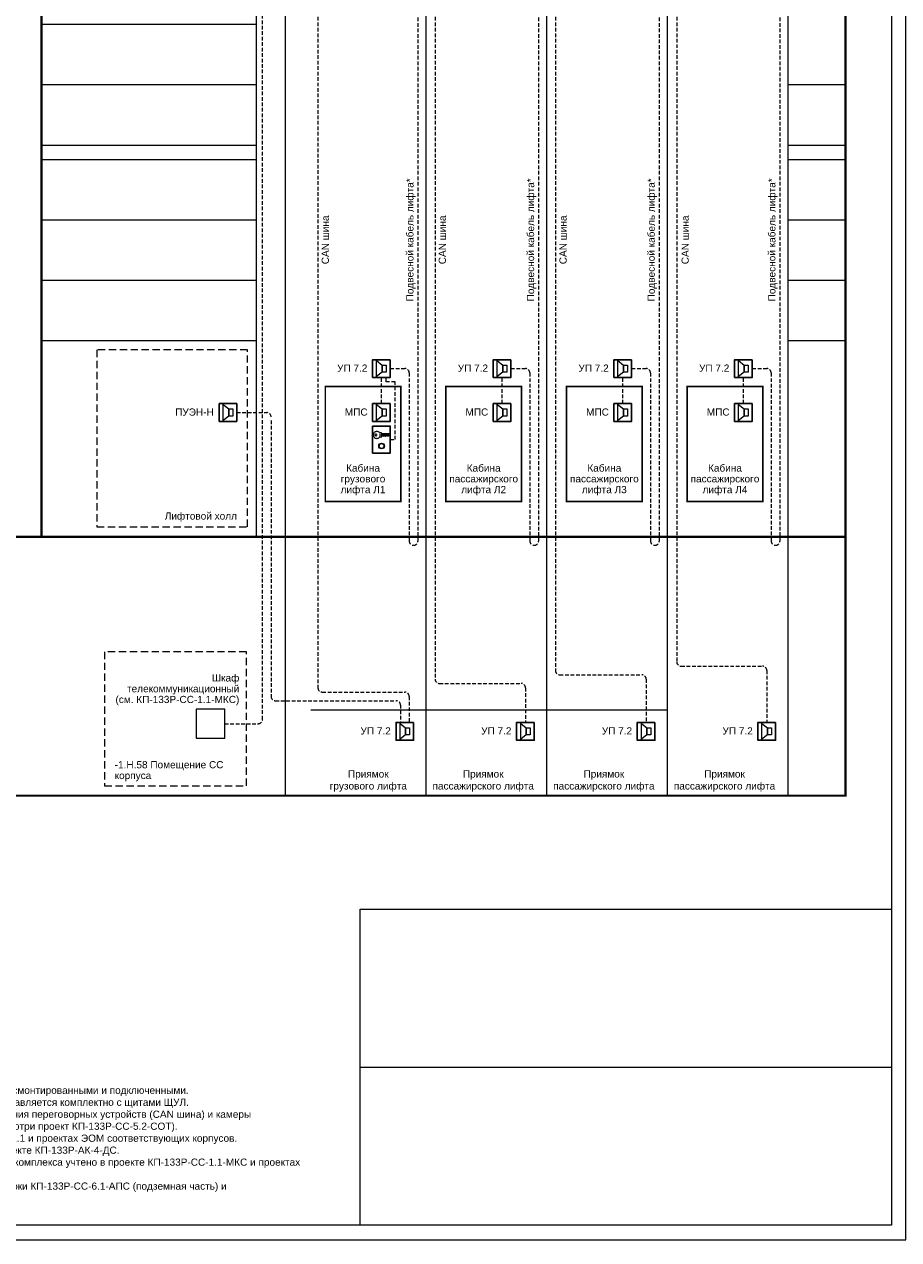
# Model space of a CAD drawing. Header units: millimetres. Extents: x 0 to 2625, y -889 to 841.
# Tile 14 of 24: x 882 to 1186, y 0 to 423. Entities that reach past the tile are written whole.
import ezdxf

# ---------------------------------------------------------------- set-up
doc = ezdxf.new("R2010")
doc.units = ezdxf.units.MM
doc.linetypes.add('штриховая', pattern=[19.05, 12.7, -6.35])
doc.layers.get('0').update_dxf_attribs({"lineweight": 15})
doc.layers.add('AE_Нумерация_листов', color=21, linetype='Continuous', lineweight=13, plot=False)
doc.styles.add('CP.Text', font='arial.ttf')

msp = doc.modelspace()

# ---------------------------------------------------------------- linework, layer by layer
at = {"color": 6, "linetype": 'штриховая', "ltscale": 0.1}
for p, q in [((965.01, 181.03), (965.01, 708.73)), ((951.92, 179.53), (963.51, 179.53))]:
    msp.add_line(p, q, dxfattribs=at)
at = {"color": 30, "linetype": 'штриховая', "ltscale": 0.1, "true_color": 0xf26722}
for p, q in [((1019.1, 695.69), (1019.1, 243.08)), ((1061.1, 695.69), (1061.1, 243.08)), ((1103.1, 695.69), (1103.1, 243.08)), ((1145.1, 695.69), (1145.1, 243.08)), ((1009.51, 303.09), (1014.6, 303.09)), ((1016.1, 301.59), (1016.1, 243.08)), ((1051.51, 303.09), (1056.6, 303.09)), ((1058.1, 301.59), (1058.1, 243.08)), ((1093.51, 303.09), (1098.6, 303.09)), ((1100.1, 301.59), (1100.1, 243.08)), ((1135.51, 303.09), (1140.6, 303.09)), ((1142.1, 301.59), (1142.1, 243.08))]:
    msp.add_line(p, q, dxfattribs=at)
at = {"color": 4, "linetype": 'штриховая', "ltscale": 0.1}
for p, q in [((984.33, 680.69), (984.33, 192.03)), ((1025.13, 680.69), (1025.13, 195.03)), ((1066.98, 680.69), (1066.98, 198.03)), ((1109.25, 680.69), (1109.25, 201.03)), ((1006.44, 290.89), (1006.44, 300)), ((1008.06, 298.53), (1008.06, 300)), ((1011.16, 298.53), (1008.06, 298.53)), ((1011.16, 278.4), (1011.16, 298.53)), ((1048.44, 290.89), (1048.44, 300)), ((1090.44, 290.89), (1090.44, 300)), ((1132.44, 290.89), (1132.44, 300)), ((956.1, 287.8), (966.51, 287.8)), ((968.01, 285.02), (968.01, 189.03)), ((1009.51, 278.4), (1011.16, 278.4)), ((1110.75, 199.53), (1139.08, 199.53)), ((1068.48, 196.53), (1097.08, 196.53)), ((1098.58, 195.03), (1098.58, 179.96)), ((1140.58, 198.03), (1140.58, 179.96)), ((985.83, 190.53), (1014.58, 190.53)), ((1026.63, 193.53), (1055.08, 193.53)), ((1056.58, 192.03), (1056.58, 179.96)), ((969.51, 187.53), (1011.58, 187.53)), ((1016.08, 189.03), (1016.08, 179.96)), ((1013.08, 186.03), (1013.08, 179.96))]:
    msp.add_line(p, q, dxfattribs=at)
at = {"color": 251, "linetype": 'ByBlock', "lineweight": 5, "ltscale": 3, "true_color": 0x636466}
msp.add_line((981.87, 184.3), (1105.87, 184.3), dxfattribs=at)
for points in [[(0, 841), (0, 0), (1189, 0), (1189, 841)], [(20, 5), (20, 836), (1184, 836), (1184, 5)], [(999, 60), (1184, 60), (1184, 5), (999, 5)]]:
    msp.add_lwpolyline(points, close=True)
at = {"color": 251, "linetype": 'ByBlock', "lineweight": 30, "ltscale": 3, "true_color": 0x636466, "const_width": 0.8}
for points in [[(888.14, 511.87), (888.14, 244.53), (1168.01, 244.53), (1168.01, 663.87), (888.14, 663.87), (888.14, 511.87)], [(108.78, 244.53), (52.6, 244.53), (52.6, 154.49), (1168.01, 154.49), (1168.01, 244.53), (566.89, 244.53)]]:
    msp.add_lwpolyline(points, dxfattribs=at)
at = {"color": 251, "linetype": 'ByBlock', "lineweight": 5, "ltscale": 3, "true_color": 0x636466}
for points in [[(962.87, 663.87), (962.87, 244.53)], [(972.91, 663.87), (972.91, 154.49)], [(1021.87, 663.87), (1021.87, 154.49)], [(1063.87, 663.87), (1063.87, 154.49)], [(1063.87, 663.87), (1063.87, 154.49)], [(1105.87, 663.87), (1105.87, 154.49)], [(1105.87, 663.87), (1105.87, 154.49)], [(1147.87, 663.87), (1147.87, 154.49)], [(1147.87, 663.87), (1147.87, 154.49)], [(888.14, 422.87), (962.87, 422.87)], [(888.14, 401.87), (962.87, 401.87)], [(1147.87, 401.87), (1168.01, 401.87)], [(888.14, 380.87), (962.87, 380.87)], [(1147.87, 380.87), (1168.01, 380.87)], [(888.14, 375.87), (962.87, 375.87)], [(1147.87, 375.87), (1168.01, 375.87)], [(888.14, 354.87), (962.87, 354.87)], [(1147.87, 354.87), (1168.01, 354.87)], [(888.14, 333.87), (962.87, 333.87)], [(1147.87, 333.87), (1168.01, 333.87)], [(888.14, 312.87), (962.87, 312.87)], [(1147.87, 312.87), (1168.01, 312.87)]]:
    msp.add_lwpolyline(points, dxfattribs=at)
at = {"linetype": 'штриховая', "ltscale": 0.2}
for points in [[(959.79, 309.61), (907.38, 309.61), (907.38, 248), (959.79, 248)], [(959.48, 204.57), (910.06, 204.57), (910.06, 157.96), (959.48, 157.96)]]:
    msp.add_lwpolyline(points, close=True, dxfattribs=at)
at = {"lineweight": 30}
for points in [[(1009.51, 306.18), (1009.51, 300), (1003.37, 300), (1003.37, 306.18)], [(1051.51, 306.18), (1051.51, 300), (1045.37, 300), (1045.37, 306.18)], [(1093.51, 306.18), (1093.51, 300), (1087.37, 300), (1087.37, 306.18)], [(1135.51, 306.18), (1135.51, 300), (1129.37, 300), (1129.37, 306.18)], [(956.1, 290.89), (956.1, 284.71), (949.97, 284.71), (949.97, 290.89)], [(1009.51, 290.89), (1009.51, 284.71), (1003.37, 284.71), (1003.37, 290.89)], [(1051.51, 290.89), (1051.51, 284.71), (1045.37, 284.71), (1045.37, 290.89)], [(1093.51, 290.89), (1093.51, 284.71), (1087.37, 284.71), (1087.37, 290.89)], [(1135.51, 290.89), (1135.51, 284.71), (1129.37, 284.71), (1129.37, 290.89)], [(1003.37, 283.1), (1009.51, 283.1), (1009.51, 273.7), (1003.37, 273.7)], [(1017.65, 179.96), (1017.65, 173.78), (1011.51, 173.78), (1011.51, 179.96)], [(1059.65, 179.96), (1059.65, 173.78), (1053.51, 173.78), (1053.51, 179.96)], [(1101.65, 179.96), (1101.65, 173.78), (1095.51, 173.78), (1095.51, 179.96)], [(1143.65, 179.96), (1143.65, 173.78), (1137.51, 173.78), (1137.51, 179.96)]]:
    msp.add_lwpolyline(points, close=True, dxfattribs=at)
at = {"lineweight": 18}
for points in [[(1003.37, 300), (1003.37, 306.18), (1009.51, 306.18), (1009.51, 300)], [(1004.76, 300.34), (1004.76, 305.84), (1006.71, 304.32), (1006.71, 301.82)], [(1045.37, 300), (1045.37, 306.18), (1051.51, 306.18), (1051.51, 300)], [(1046.76, 300.34), (1046.76, 305.84), (1048.71, 304.32), (1048.71, 301.82)], [(1087.37, 300), (1087.37, 306.18), (1093.51, 306.18), (1093.51, 300)], [(1088.76, 300.34), (1088.76, 305.84), (1090.71, 304.32), (1090.71, 301.82)], [(1129.37, 300), (1129.37, 306.18), (1135.51, 306.18), (1135.51, 300)], [(1130.76, 300.34), (1130.76, 305.84), (1132.71, 304.32), (1132.71, 301.82)], [(1008.11, 304.32), (1008.11, 301.82), (1006.71, 301.82), (1006.71, 304.32)], [(1050.11, 304.32), (1050.11, 301.82), (1048.71, 301.82), (1048.71, 304.32)], [(1092.11, 304.32), (1092.11, 301.82), (1090.71, 301.82), (1090.71, 304.32)], [(1134.11, 304.32), (1134.11, 301.82), (1132.71, 301.82), (1132.71, 304.32)], [(949.97, 284.71), (949.97, 290.89), (956.1, 290.89), (956.1, 284.71)], [(951.36, 285.05), (951.36, 290.55), (953.31, 289.03), (953.31, 286.53)], [(954.71, 289.03), (954.71, 286.53), (953.31, 286.53), (953.31, 289.03)], [(1003.37, 284.71), (1003.37, 290.89), (1009.51, 290.89), (1009.51, 284.71)], [(1004.76, 285.05), (1004.76, 290.55), (1006.71, 289.03), (1006.71, 286.53)], [(1008.11, 289.03), (1008.11, 286.53), (1006.71, 286.53), (1006.71, 289.03)], [(1045.37, 284.71), (1045.37, 290.89), (1051.51, 290.89), (1051.51, 284.71)], [(1046.76, 285.05), (1046.76, 290.55), (1048.71, 289.03), (1048.71, 286.53)], [(1050.11, 289.03), (1050.11, 286.53), (1048.71, 286.53), (1048.71, 289.03)], [(1087.37, 284.71), (1087.37, 290.89), (1093.51, 290.89), (1093.51, 284.71)], [(1088.76, 285.05), (1088.76, 290.55), (1090.71, 289.03), (1090.71, 286.53)], [(1092.11, 289.03), (1092.11, 286.53), (1090.71, 286.53), (1090.71, 289.03)], [(1129.37, 284.71), (1129.37, 290.89), (1135.51, 290.89), (1135.51, 284.71)], [(1130.76, 285.05), (1130.76, 290.55), (1132.71, 289.03), (1132.71, 286.53)], [(1134.11, 289.03), (1134.11, 286.53), (1132.71, 286.53), (1132.71, 289.03)], [(1009.51, 273.7), (1003.37, 273.7), (1003.37, 283.1), (1009.51, 283.1)], [(1011.51, 173.78), (1011.51, 179.96), (1017.65, 179.96), (1017.65, 173.78)], [(1012.91, 174.12), (1012.91, 179.62), (1014.86, 178.1), (1014.86, 175.6)], [(1016.25, 178.1), (1016.25, 175.6), (1014.86, 175.6), (1014.86, 178.1)], [(1053.51, 173.78), (1053.51, 179.96), (1059.65, 179.96), (1059.65, 173.78)], [(1054.91, 174.12), (1054.91, 179.62), (1056.86, 178.1), (1056.86, 175.6)], [(1058.25, 178.1), (1058.25, 175.6), (1056.86, 175.6), (1056.86, 178.1)], [(1095.51, 173.78), (1095.51, 179.96), (1101.65, 179.96), (1101.65, 173.78)], [(1096.91, 174.12), (1096.91, 179.62), (1098.86, 178.1), (1098.86, 175.6)], [(1100.25, 178.1), (1100.25, 175.6), (1098.86, 175.6), (1098.86, 178.1)], [(1137.51, 173.78), (1137.51, 179.96), (1143.65, 179.96), (1143.65, 173.78)], [(1138.91, 174.12), (1138.91, 179.62), (1140.86, 178.1), (1140.86, 175.6)], [(1142.25, 178.1), (1142.25, 175.6), (1140.86, 175.6), (1140.86, 178.1)]]:
    msp.add_lwpolyline(points, close=True, dxfattribs=at)
at = {"const_width": 0.5}
for points in [[(986.87, 256.85), (1013.19, 256.85), (1013.19, 296.85), (986.87, 296.85)], [(1028.87, 256.85), (1055.19, 256.85), (1055.19, 296.85), (1028.87, 296.85)], [(1070.87, 256.85), (1097.19, 256.85), (1097.19, 296.85), (1070.87, 296.85)], [(1112.87, 256.85), (1139.19, 256.85), (1139.19, 296.85), (1112.87, 296.85)]]:
    msp.add_lwpolyline(points, close=True, dxfattribs=at)
at = {"lineweight": 18}
for points in [[(1009.04, 279.88), (1006.08, 279.88), (1005.74, 280.01), (1009.21, 280.01)], [(1005.87, 280.6), (1006.16, 280.82), (1006.29, 280.82), (1006.37, 280.77), (1006.37, 280.48), (1008.87, 280.48), (1009.29, 280.18), (1009.29, 280.1), (1008.74, 279.59), (1008.45, 279.59), (1008.24, 279.8), (1007.9, 279.46), (1007.85, 279.46)], [(1007.77, 279.46), (1007.69, 279.46), (1007.35, 279.76), (1007.01, 279.42), (1006.75, 279.67), (1006.37, 279.67), (1006.37, 279.21), (1006.29, 279.16), (1005.87, 279.38)]]:
    msp.add_lwpolyline(points, dxfattribs=at)
at = {"lineweight": 25}
msp.add_lwpolyline([(1007.77, 279.46), (1007.81, 279.55), (1007.85, 279.46)], dxfattribs=at)
at = {"color": 6}
msp.add_lwpolyline([(941.92, 174.53), (951.92, 174.53), (951.92, 184.53), (941.92, 184.53)], close=True, dxfattribs=at)
at = {"lineweight": 25}
msp.add_circle((1004.49, 279.99), 0.275, dxfattribs=at)
at = {"lineweight": 18}
for radius in [0.995, 0.825]:
    msp.add_circle((1006.48, 276.14), radius, dxfattribs=at)
at = {"color": 30, "linetype": 'штриховая', "ltscale": 0.1, "true_color": 0xf26722}
for centre, start, end in [((1014.6, 301.59), 0, 90), ((1056.6, 301.59), 0, 90), ((1098.6, 301.59), 0, 90), ((1140.6, 301.59), 0, 90), ((1017.6, 243.08), 180, 270), ((1017.6, 243.08), 270, 0), ((1059.6, 243.08), 180, 270), ((1059.6, 243.08), 270, 0), ((1101.6, 243.08), 180, 270), ((1101.6, 243.08), 270, 0), ((1143.6, 243.08), 180, 270), ((1143.6, 243.08), 270, 0)]:
    msp.add_arc(centre, 1.5, start, end, dxfattribs=at)
at = {"color": 4, "linetype": 'штриховая', "ltscale": 0.1}
for centre, start, end in [((966.51, 286.3), 0, 90), ((1110.75, 201.03), 180, 270), ((1139.08, 198.03), 0, 90), ((1026.63, 195.03), 180, 270), ((1068.48, 198.03), 180, 270), ((1097.08, 195.03), 0, 90), ((985.83, 192.03), 180, 270), ((1014.58, 189.03), 0, 90), ((1055.08, 192.03), 0, 90), ((969.51, 189.03), 180, 270), ((1011.58, 186.03), 0, 90)]:
    msp.add_arc(centre, 1.5, start, end, dxfattribs=at)
at = {"color": 6, "linetype": 'штриховая', "ltscale": 0.1}
msp.add_arc((963.51, 181.03), 1.5, 270, 0, dxfattribs=at)
at = {"lineweight": 18}
for points, knots in [([(1003.66, 279.98), (1003.66, 280.17), (1003.7, 280.35), (1003.83, 280.68), (1003.92, 280.82), (1004.11, 281.01), (1004.19, 281.08), (1004.36, 281.18), (1004.45, 281.22), (1004.55, 281.24)], [0, 0, 0, 0, 0.547336, 0.547336, 1.063434, 1.063434, 1.361474, 1.361474, 1.660846, 1.660846, 1.660846, 1.660846]), ([(1004.56, 278.73), (1004.42, 278.77), (1004.3, 278.83), (1004.06, 279), (1003.96, 279.12), (1003.81, 279.35), (1003.76, 279.47), (1003.68, 279.72), (1003.66, 279.85), (1003.66, 279.98)], [0, 0, 0, 0, 0.417934, 0.417934, 0.875269, 0.875269, 1.256039, 1.256039, 1.653364, 1.653364, 1.653364, 1.653364]), ([(1004.55, 281.24), (1004.68, 281.28), (1004.82, 281.29), (1005.09, 281.26), (1005.22, 281.21), (1005.45, 281.09), (1005.55, 281.01), (1005.73, 280.82), (1005.8, 280.71), (1005.86, 280.59)], [0, 0, 0, 0, 0.41198, 0.41198, 0.823657, 0.823657, 1.201793, 1.201793, 1.602028, 1.602028, 1.602028, 1.602028]), ([(1005.86, 279.4), (1005.79, 279.25), (1005.69, 279.11), (1005.46, 278.89), (1005.33, 278.81), (1005.09, 278.73), (1004.98, 278.7), (1004.77, 278.69), (1004.66, 278.71), (1004.56, 278.73)], [0, 0, 0, 0, 0.510094, 0.510094, 0.964236, 0.964236, 1.282131, 1.282131, 1.607848, 1.607848, 1.607848, 1.607848])]:
    msp.add_open_spline(points, degree=3, knots=knots, dxfattribs=at)
at = {"layer": 'AE_Нумерация_листов'}
msp.add_lwpolyline([(999, 115), (1184, 115), (1184, 5), (999, 5)], close=True, dxfattribs=at)

# ---------------------------------------------------------------- texts
at = {"char_height": 2.5, "width": 50.0261, "attachment_point": 5, "rotation": 90, "line_spacing_factor": 0.9, "style": 'CP.Text'}
for s, insert in [('Подвесной кабель лифта*', (1016.72, 347.87)), ('Подвесной кабель лифта*', (1058.72, 347.87)), ('Подвесной кабель лифта*', (1100.72, 347.87)), ('Подвесной кабель лифта*', (1142.72, 347.87)), ('CAN шина', (986.91, 347.87)), ('CAN шина', (1027.64, 347.87)), ('CAN шина', (1069.67, 347.87)), ('CAN шина', (1112.18, 347.87))]:
    msp.add_mtext(s, dxfattribs=dict(at, insert=insert))
at = {"char_height": 2.5, "line_spacing_factor": 0.9, "style": 'CP.Text'}
for s, insert, width, attachment_point in [('УП 7.2', (996.27, 303.23), 18, 5), ('УП 7.2', (1038.27, 303.23), 18, 5), ('УП 7.2', (1080.27, 303.23), 18, 5), ('УП 7.2', (1122.27, 303.23), 18, 5), ('ПУЭН-Н', (941.34, 287.94), 18, 5), ('МПС', (997.65, 287.94), 18, 5), ('МПС', (1039.65, 287.94), 18, 5), ('МПС', (1081.65, 287.94), 18, 5), ('МПС', (1123.65, 287.94), 18, 5), ('Кабина\\Pгрузового\\Pлифта Л1', (1000.03, 264.36), 26.3197, 5), ('Кабина\\Pпассажирского\\Pлифта Л2', (1042.03, 264.36), 26.3197, 5), ('Кабина\\Pпассажирского\\Pлифта Л3', (1084.03, 264.36), 26.3197, 5), ('Кабина\\Pпассажирского\\Pлифта Л4', (1126.03, 264.36), 26.3197, 5), ('Лифтовой холл', (943.58, 251.43), 32.4033, 5), ('\\pxt12;Шкаф телекоммуникационный\\P(см. КП-133Р-СС-1.1-МКС)', (956.98, 191.34), 45.7962, 6), ('УП 7.2', (1004.42, 177.01), 18, 5), ('УП 7.2', (1046.42, 177.01), 18, 5), ('УП 7.2', (1088.42, 177.01), 18, 5), ('УП 7.2', (1130.42, 177.01), 18, 5), ('-1.H.58 Помещение СС\\Pкорпуса', (913.58, 163.01), 49.425, 4)]:
    msp.add_mtext(s, dxfattribs=dict(at, insert=insert, width=width, attachment_point=attachment_point))
at = {"char_height": 2.5, "style": 'CP.Text'}
for s, insert, width, attachment_point in [('Приямок\\Pгрузового лифта', (1001.87, 159.59), 40, 5), ('Приямок\\Pпассажирского лифта', (1041.87, 159.59), 40, 5), ('Приямок\\Pпассажирского лифта', (1083.87, 159.59), 40, 5), ('Приямок\\Pпассажирского лифта', (1125.87, 159.59), 40, 5), ('Примечание:\\P\\P1.^IЩиты ЩУЛ поставляются комплектно с лифтами.\\P2.^IЛифтовые блоки ЛБ 7.2 "Обь" поставляются в составе щитов ЩУЛ смонтированными и подключенными.\\P3.^IУстройство переговорное кабины лифта УП 7.2 и модуль МПС поставляется комплектно с щитами ЩУЛ.\\P4.^IВ подвесном лифтовом кабеле предусмотреть жилы для подключения переговорных устройств (CAN шина) и камеры \\P^Iвидеонаблюдения в кабине лифта (подключение к системе СОТ смотри проект КП-133Р-СС-5.2-СОТ).  \\P5.^IЭлектропитание щитов ЩУЛ учтено в проекте ЭОМ КП-133Р-ЭОМ-1.1 и проектах ЭОМ соответствующих корпусов.\\P6.^IПодключение щитов ЩУЛ к системе диспетчеризации учтено в проекте КП-133Р-АК-4-ДС.\\P7.^IПодключение щитов диспетчеризации ЩД к информационной сети комплекса учтено в проекте КП-133Р-СС-1.1-МКС и проектах ^IСС соответствующих корпусов.\\P8.^IСигнал "Пожар" формируется системой АПС и учтен в проектах марки КП-133Р-СС-6.1-АПС (подземная часть) и \\P^IКП-133Р-СС-6.2-АПС (корпуса F, G, H).', (758.01, 65.74), 225.7607, 1)]:
    msp.add_mtext(s, dxfattribs=dict(at, insert=insert, width=width, attachment_point=attachment_point))

doc.saveas('drawing.dxf')
